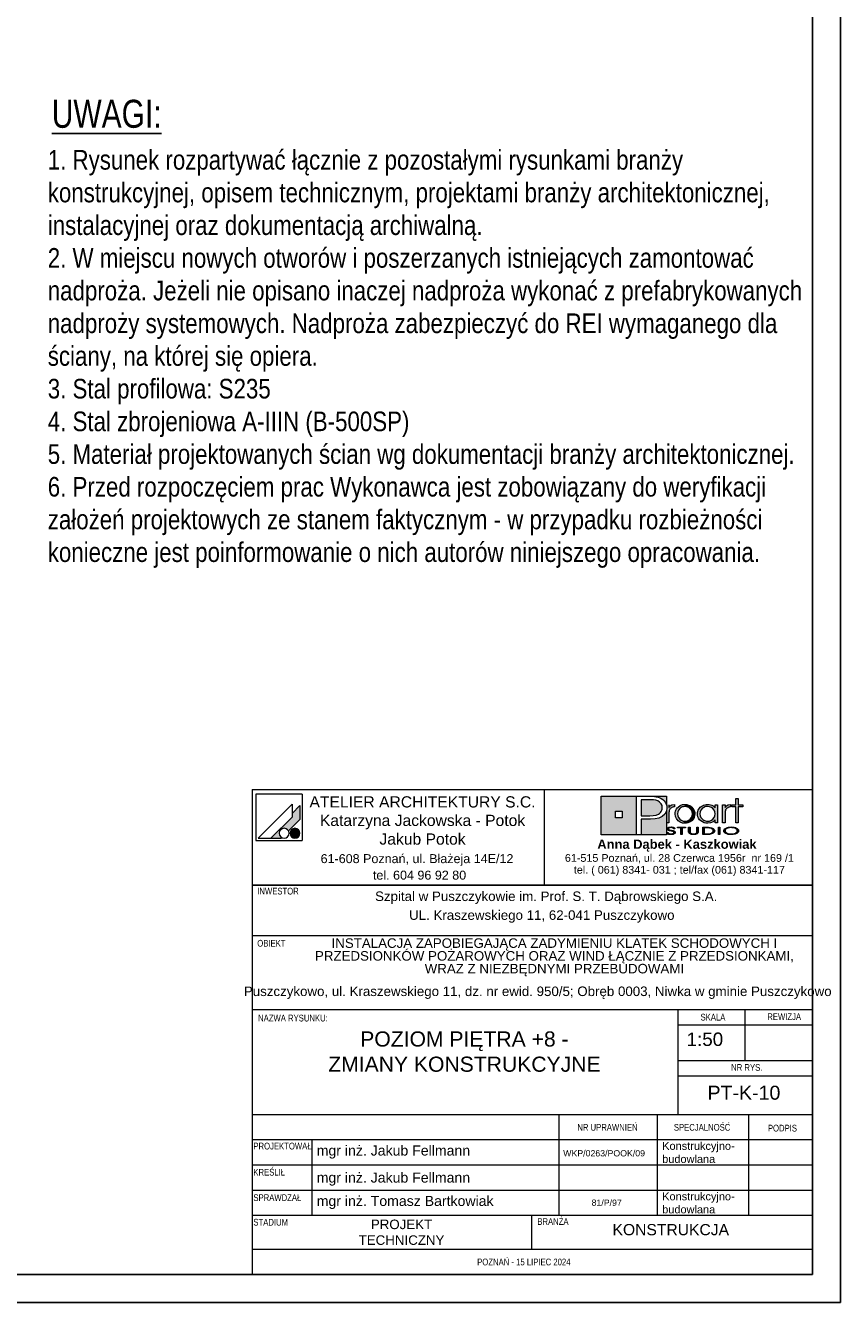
# Model space of a CAD drawing. Header units: metres. Extents: x -5222 to 1778, y -168 to 2848.
# Tile 12 of 16: x 1051 to 1778, y -168 to 972. Entities that reach past the tile are written whole.
import ezdxf

# ---------------------------------------------------------------- set-up
doc = ezdxf.new("R2010")
doc.units = ezdxf.units.M
doc.header["$LTSCALE"] = 50
doc.header["$MEASUREMENT"] = 0
for name, color, linetype in [('A_Arkusz', 7, 'Continuous'), ('BS_ram', 2, 'Continuous'), ('BZ_txg', 3, 'Continuous'), ('BZ_txs', 2, 'Continuous')]:
    doc.layers.add(name, color=color, linetype=linetype)
doc.styles.add('BIKTG', font='bikromsw.shx', dxfattribs={"width": 0.85})
doc.styles.add('BIKTS', font='bikromsw.shx', dxfattribs={"width": 0.85})
doc.styles.add('GENERATED_STYLE_1', font='arial.ttf')
doc.styles.add('GENERATED_STYLE_2', font='txt')
doc.styles.add('GENERATED_STYLE_3', font='txt')

msp = doc.modelspace()

# ---------------------------------------------------------------- hatches: boundary and pattern name
at = {"layer": 'A_Arkusz', "linetype": 'Continuous', "lineweight": 15, "ltscale": 1000}
for points in [[(1295.985, 275.678), (1288.949, 268.642), (1288.949, 265.402), (1270.12, 246.573), (1279.17, 246.573), (1279.742, 247.146), (1279.079, 247.605), (1278.536, 248.149), (1278.095, 248.779), (1277.77, 249.475), (1277.571, 250.218), (1277.504, 250.984), (1277.571, 251.75), (1277.77, 252.492), (1278.095, 253.189), (1278.536, 253.819), (1279.079, 254.362), (1279.709, 254.803), (1280.406, 255.128), (1281.148, 255.327), (1281.914, 255.394), (1282.68, 255.327), (1283.423, 255.128), (1284.119, 254.803), (1284.749, 254.362), (1285.293, 253.819), (1285.752, 253.156), (1295.985, 263.389), (1295.985, 264.91)], [(1295.985, 263.389), (1295.985, 275.678), (1288.949, 268.642), (1288.949, 265.402), (1270.12, 246.573), (1279.17, 246.573), (1279.742, 247.146, -1.31477704), (1285.752, 253.156)], [(1625.278, 276.479), (1623.095, 276.479), (1623.095, 260.237), (1625.393, 260.237), (1625.414, 270.048, -0.14531134), (1626.041, 272.305, -0.14032895), (1628.481, 274.251), (1630.228, 274.589), (1630.228, 276.76), (1628.043, 276.398), (1626.393, 275.498), (1625.278, 274.059)], [(1630.778, 268.419), (1630.859, 269.501), (1631.101, 270.577), (1631.506, 271.648), (1632.054, 272.661), (1632.725, 273.572), (1633.517, 274.381), (1635.358, 275.691), (1637.395, 276.489), (1639.625, 276.776), (1639.73, 276.766), (1639.617, 274.919), (1638.811, 274.865), (1637.97, 274.694), (1637.133, 274.409), (1636.335, 274.025), (1635.604, 273.552), (1634.944, 272.991), (1633.842, 271.619), (1633.181, 270.069), (1632.962, 268.338), (1633.185, 266.538), (1633.857, 264.946), (1634.978, 263.565), (1636.37, 262.524), (1637.931, 261.901), (1638.813, 261.795), (1638.7, 259.948), (1637.379, 260.101), (1635.337, 260.885), (1633.517, 262.19), (1631.995, 263.995), (1631.082, 266.072)], [(1639.618, 274.939), (1641.389, 274.683), (1642.979, 274.012), (1644.426, 272.909), (1645.471, 271.605), (1646.097, 270.103), (1646.306, 268.403), (1646.156, 267.138), (1648.208, 266.353), (1648.319, 266.694), (1648.489, 268.321), (1648.396, 269.508), (1648.116, 270.681), (1647.62, 271.893), (1646.823, 273.192), (1645.771, 274.358), (1644.495, 275.336), (1642.954, 276.136), (1641.388, 276.599), (1639.73, 276.766)], [(1678.684, 274.251), (1678.245, 274.058), (1677.798, 273.798), (1677.343, 273.47), (1676.757, 272.948), (1676.303, 272.407), (1675.98, 271.845), (1675.766, 271.219), (1675.638, 270.478), (1675.596, 269.619), (1675.596, 260.237), (1673.298, 260.237), (1673.298, 276.378), (1675.482, 276.378), (1675.482, 274.059), (1676.597, 275.498), (1678.247, 276.398), (1680.432, 276.76), (1680.432, 274.589), (1679.752, 274.508), (1679.169, 274.396)], [(1687.215, 260.237), (1685.033, 260.237), (1685.033, 274.523), (1681.475, 274.523), (1681.475, 276.378), (1685.033, 276.378), (1685.033, 282.051), (1687.215, 282.051), (1687.215, 276.378), (1691.261, 276.378), (1691.261, 274.523), (1687.215, 274.523)], [(1642.284, 260.245), (1640.973, 259.941), (1639.642, 259.839), (1638.7, 259.948), (1638.813, 261.795), (1639.659, 261.693), (1641.406, 261.908), (1642.979, 262.552), (1644.375, 263.625), (1645.448, 265.003), (1646.092, 266.596), (1646.156, 267.138), (1648.208, 266.353), (1647.809, 265.128), (1646.959, 263.625), (1646.017, 262.476), (1644.889, 261.517), (1643.573, 260.75)], [(1289.782, 254.995), (1293.084, 246.839, -0.39153016), (1287.593, 249.127, -0.41896751)], [(1289.782, 254.995), (1293.084, 246.839, 0.45566332), (1295.443, 253.085, 0.39040178)], [(1624.622, 251.702), (1623.27, 251.702), (1623.374, 251.267), (1623.612, 250.879), (1623.984, 250.541), (1624.376, 250.304), (1624.784, 250.127), (1625.102, 250.023), (1625.367, 249.941), (1626.001, 249.815), (1626.661, 249.745), (1627.06, 249.765), (1627.479, 249.744), (1628.246, 249.794), (1629.181, 250), (1629.998, 250.342), (1630.584, 250.743), (1630.936, 251.187), (1631.053, 251.674), (1631.016, 251.949), (1630.889, 252.239), (1630.721, 252.475), (1630.419, 252.752), (1630.161, 252.933), (1629.731, 253.148), (1629.451, 253.255), (1628.972, 253.395), (1628.759, 253.437), (1628.701, 252.675), (1628.918, 252.601), (1629.4, 252.326), (1629.689, 252.007), (1629.786, 251.644), (1629.71, 251.316), (1629.508, 251.052), (1629.101, 250.75), (1628.805, 250.614), (1628.537, 250.519), (1628.066, 250.406), (1627.675, 250.349), (1627.342, 250.327), (1626.963, 250.333), (1626.513, 250.377), (1626.103, 250.458), (1625.761, 250.559), (1625.416, 250.708), (1625.222, 250.818), (1624.938, 251.061), (1624.738, 251.355)], [(1629.423, 254.801), (1630.747, 254.801), (1630.635, 255.283), (1630.299, 255.709), (1629.739, 256.081), (1629.012, 256.369), (1628.179, 256.541), (1627.24, 256.598), (1626.262, 256.538), (1625.398, 256.357), (1624.65, 256.055), (1624.116, 255.695), (1623.795, 255.282), (1623.687, 254.816), (1623.786, 254.363), (1624.082, 253.968), (1624.574, 253.63), (1624.958, 253.46), (1625.307, 253.346), (1625.613, 253.27), (1626.218, 253.157), (1626.765, 253.074), (1627.365, 252.981), (1627.934, 252.88), (1628.32, 252.792), (1628.701, 252.675), (1628.759, 253.437), (1628.188, 253.536), (1627.382, 253.659), (1626.435, 253.824), (1625.981, 253.925), (1625.554, 254.068), (1625.22, 254.272), (1625.02, 254.528), (1624.954, 254.836), (1625.051, 255.179), (1625.262, 255.438), (1625.649, 255.691), (1626.086, 255.864), (1626.582, 255.967), (1627.023, 255.995), (1627.467, 255.981), (1627.93, 255.923), (1628.323, 255.828), (1628.715, 255.668), (1629.076, 255.424), (1629.312, 255.135)], [(1637.244, 249.847), (1635.977, 249.847), (1635.977, 255.881), (1633.071, 255.881), (1633.071, 256.477), (1640.134, 256.477), (1640.134, 255.881), (1637.244, 255.881)], [(1650.217, 250.328), (1649.749, 250.127), (1649.214, 249.964), (1648.59, 249.832), (1647.936, 249.752), (1647.253, 249.726), (1646.316, 249.774), (1645.456, 249.92), (1644.672, 250.163), (1643.716, 250.701), (1643.142, 251.428), (1642.951, 252.344), (1642.951, 256.477), (1644.217, 256.477), (1644.217, 252.344), (1644.288, 251.824), (1644.501, 251.379), (1644.816, 251.05, 0.15426912), (1647.253, 250.367, 0.14972413), (1649.65, 251.009), (1650.005, 251.379)], [(1650.005, 251.379), (1650.217, 251.824), (1650.288, 252.344), (1650.288, 256.477), (1651.554, 256.477), (1651.554, 252.344), (1651.45, 251.643), (1651.139, 251.05), (1650.62, 250.566), (1650.217, 250.328)], [(1656.769, 250.443), (1658.15, 250.443), (1658.15, 249.847), (1655.502, 249.847), (1655.502, 256.477), (1658.15, 256.477), (1658.15, 255.881), (1656.769, 255.881)], [(1659.119, 256.477), (1660.711, 256.416), (1661.733, 256.281), (1661.729, 255.632), (1660.93, 255.762), (1659.85, 255.851), (1658.601, 255.881), (1658.15, 255.881), (1658.15, 256.477)], [(1661.685, 250.009), (1661.571, 249.989), (1660.453, 249.882), (1659.204, 249.847), (1658.15, 249.847), (1658.15, 250.443), (1658.601, 250.443), (1659.377, 250.455), (1660.221, 250.489), (1660.634, 250.513), (1661.273, 250.589), (1661.691, 250.674)], [(1663.304, 255.924), (1664.108, 255.604), (1664.796, 255.22), (1665.367, 254.773), (1665.819, 254.254), (1666.09, 253.715), (1666.181, 253.155), (1666.04, 252.452), (1665.618, 251.793), (1664.915, 251.178), (1664.22, 250.759), (1663.435, 250.421), (1662.559, 250.167), (1661.685, 250.009), (1661.691, 250.674), (1662.378, 250.831), (1663.33, 251.199), (1664.08, 251.672), (1664.544, 252.133), (1664.822, 252.634), (1664.915, 253.174), (1664.81, 253.742), (1664.494, 254.258), (1664.036, 254.666), (1663.365, 255.084), (1662.63, 255.396), (1661.729, 255.632), (1661.733, 256.281), (1662.106, 256.232)], [(1670.836, 249.847), (1669.57, 249.847), (1669.57, 256.477), (1670.836, 256.477)]]:
    msp.add_hatch(color=7, dxfattribs=at).paths.add_polyline_path(points)
at = {"layer": 'A_Arkusz', "linetype": 'Continuous', "lineweight": 5, "ltscale": 1000}
h = msp.add_hatch(color=7, dxfattribs=at)
h.paths.add_polyline_path([(1564.797, 284.021), (1596.541, 284.021), (1596.541, 249.633), (1564.797, 249.633)])
h.paths.add_polyline_path([(1577.788, 270.792), (1583.719, 270.792), (1583.719, 264.8), (1577.788, 264.8)], flags=0)
for points in [[(1608.798, 280.911), (1606.547, 280.925), (1600.631, 280.925), (1600.631, 266.616), (1608.281, 266.616), (1611.398, 266.768), (1613.938, 267.222), (1615.9, 267.975), (1616.923, 268.64), (1617.79, 269.451), (1618.501, 270.409), (1619.035, 271.467), (1619.353, 272.578), (1619.459, 273.745), (1619.177, 275.673), (1618.33, 277.363), (1616.884, 278.831), (1615.373, 279.759), (1613.57, 280.421), (1611.514, 280.796), (1610.453, 280.868)], [(1623.102, 284.021), (1623.095, 276.479), (1622.924, 277.076), (1622.141, 278.604), (1621.138, 279.936), (1619.925, 281.08), (1618.501, 282.035), (1617.134, 282.685), (1615.668, 283.195), (1614.104, 283.565), (1612.343, 283.817), (1608.334, 284.012), (1608.048, 284.018)], [(1600.631, 249.633), (1623.102, 249.633), (1623.102, 270.858), (1621.607, 268.021), (1619.184, 265.911), (1616.399, 264.584), (1613.066, 263.806), (1609.176, 263.537), (1600.631, 263.521)]]:
    msp.add_hatch(color=7, dxfattribs=at).paths.add_polyline_path(points)
at = {"layer": 'A_Arkusz', "linetype": 'Continuous', "lineweight": 15, "ltscale": 1000}
h = msp.add_hatch(color=7, dxfattribs=at)
h.paths.add_polyline_path([(1666.617, 263.068), (1664.771, 261.273), (1662.544, 260.197), (1659.937, 259.839), (1658.296, 259.976), (1656.712, 260.386), (1655.186, 261.072), (1653.871, 261.956), (1652.768, 263.057), (1651.881, 264.377), (1651.293, 265.666), (1650.939, 266.981), (1650.821, 268.321), (1650.891, 269.372), (1651.104, 270.412), (1651.457, 271.441), (1651.94, 272.42), (1652.533, 273.314), (1653.238, 274.125), (1654.155, 274.921), (1655.185, 275.587), (1656.327, 276.121), (1657.498, 276.485), (1658.707, 276.703), (1659.954, 276.776), (1661.299, 276.683), (1662.561, 276.407), (1663.741, 275.947), (1664.817, 275.307), (1665.775, 274.498), (1666.617, 273.52), (1666.617, 274.91), (1666.617, 276.378), (1668.8, 276.378), (1668.8, 270.012), (1668.8, 260.237), (1666.617, 260.237), (1666.617, 261.485)])
h.paths.add_polyline_path([(1657.024, 274.257, 0.47107729), (1654.075, 264.84, 0.49472377), (1664.956, 264.02, 0.38725775), (1664.766, 272.84, 0.31404201)], flags=0)
h = msp.add_hatch(color=7, dxfattribs=at)
h.paths.add_polyline_path([(1680.909, 256.598, 0.13099109), (1675.753, 255.351, 0.25065791), (1674.219, 253.198, 0.25061745), (1675.45, 251.177, 0.14135121), (1680.928, 249.726, 0.11772257), (1685.859, 250.858, 0.24590493), (1687.598, 253.165, 0.23736576), (1686.376, 255.144, 0.14388747)])
h.paths.add_polyline_path([(1680.909, 256.002, 0.12859728), (1677.04, 255.141), (1676.579, 254.859), (1676.222, 254.572), (1675.883, 254.209), (1675.663, 253.866), (1675.543, 253.559), (1675.486, 253.185), (1675.634, 252.496), (1676.079, 251.869), (1676.891, 251.266, 0.12697419), (1680.928, 250.322, 0.1132136), (1684.737, 251.158), (1685.438, 251.616), (1685.851, 251.994), (1686.118, 252.369), (1686.278, 252.756), (1686.332, 253.155), (1686.246, 253.663), (1685.991, 254.148), (1685.565, 254.612), (1684.9, 255.072, 0.11716039)], flags=0)

# ---------------------------------------------------------------- linework, layer by layer
at = {"layer": 'A_Arkusz', "color": 7, "linetype": 'Continuous', "lineweight": 15, "ltscale": 1000}
for p, q in [((1253.472, 289.985), (1253.472, 204.61)), ((1253.472, 289.974), (1753.472, 289.974)), ((1256.7, 285.716), (1256.7, 244.407)), ((1298.009, 285.716), (1256.7, 285.716)), ((1298.009, 285.716), (1298.009, 244.407)), ((1514.061, 289.985), (1514.061, 204.61)), ((1288.949, 276.878), (1258.645, 246.573)), ((1288.949, 276.878), (1288.949, 265.402)), ((1295.985, 275.678), (1288.949, 268.642)), ((1295.985, 275.678), (1295.985, 264.91)), ((1564.797, 284.021), (1623.102, 284.021)), ((1564.797, 249.633), (1564.797, 284.021)), ((1596.541, 249.633), (1596.541, 284.021)), ((1596.541, 284.021), (1607.924, 284.021)), ((1600.631, 280.925), (1600.631, 266.616)), ((1606.547, 280.925), (1600.631, 280.925)), ((1608.798, 280.911), (1606.547, 280.925)), ((1607.924, 284.021), (1610.283, 283.97)), ((1610.453, 280.868), (1608.798, 280.911)), ((1610.283, 283.97), (1612.343, 283.817)), ((1611.514, 280.796), (1610.453, 280.868)), ((1613.57, 280.421), (1611.514, 280.796)), ((1612.343, 283.817), (1614.104, 283.565)), ((1615.373, 279.759), (1613.57, 280.421)), ((1614.104, 283.565), (1615.668, 283.195)), ((1616.919, 278.81), (1615.373, 279.759)), ((1615.668, 283.195), (1617.134, 282.685)), ((1618.33, 277.363), (1616.919, 278.81)), ((1617.134, 282.685), (1618.501, 282.035)), ((1619.177, 275.673), (1618.33, 277.363)), ((1618.501, 282.035), (1619.925, 281.08)), ((1619.459, 273.745), (1619.177, 275.673)), ((1619.353, 272.578), (1619.459, 273.745)), ((1619.925, 281.08), (1621.138, 279.936)), ((1621.138, 279.936), (1622.141, 278.604)), ((1622.141, 278.604), (1622.924, 277.076)), ((1622.924, 277.076), (1623.393, 275.438)), ((1623.549, 273.693), (1623.063, 270.615)), ((1623.102, 284.021), (1623.095, 276.378)), ((1623.393, 275.438), (1623.549, 273.693)), ((1625.278, 276.378), (1625.278, 274.059)), ((1625.278, 274.059), (1626.393, 275.498)), ((1626.393, 275.498), (1628.043, 276.398)), ((1627.14, 273.47), (1626.553, 272.948)), ((1627.594, 273.798), (1627.14, 273.47)), ((1628.041, 274.058), (1627.594, 273.798)), ((1628.481, 274.251), (1628.041, 274.058)), ((1628.043, 276.398), (1630.228, 276.76)), ((1628.966, 274.396), (1628.481, 274.251)), ((1629.549, 274.508), (1628.966, 274.396)), ((1630.228, 274.589), (1629.549, 274.508)), ((1630.228, 276.76), (1630.228, 274.589)), ((1632.054, 272.661), (1632.725, 273.572)), ((1632.725, 273.572), (1633.517, 274.381)), ((1633.517, 274.381), (1635.358, 275.691)), ((1635.604, 273.552), (1634.944, 272.991)), ((1635.358, 275.691), (1637.395, 276.489)), ((1636.335, 274.025), (1635.604, 273.552)), ((1637.133, 274.409), (1636.335, 274.025)), ((1637.97, 274.694), (1637.133, 274.409)), ((1637.395, 276.489), (1639.625, 276.776)), ((1638.811, 274.865), (1637.97, 274.694)), ((1639.659, 274.921), (1638.811, 274.865)), ((1639.625, 276.776), (1641.331, 276.616)), ((1641.389, 274.683), (1639.659, 274.921)), ((1641.331, 276.616), (1642.954, 276.136)), ((1642.979, 274.012), (1641.389, 274.683)), ((1642.954, 276.136), (1644.495, 275.336)), ((1644.426, 272.909), (1642.979, 274.012)), ((1644.495, 275.336), (1645.771, 274.358)), ((1645.771, 274.358), (1646.823, 273.192)), ((1652.533, 273.314), (1653.238, 274.125)), ((1653.238, 274.125), (1654.155, 274.921)), ((1654.155, 274.921), (1655.185, 275.587)), ((1656.505, 274.049), (1655.038, 272.958)), ((1655.185, 275.587), (1656.327, 276.121)), ((1656.327, 276.121), (1657.498, 276.485)), ((1658.132, 274.703), (1656.505, 274.049)), ((1657.498, 276.485), (1658.707, 276.703)), ((1659.92, 274.921), (1658.132, 274.703)), ((1658.707, 276.703), (1659.954, 276.776)), ((1661.703, 274.68), (1659.92, 274.921)), ((1659.954, 276.776), (1661.299, 276.683)), ((1661.299, 276.683), (1662.561, 276.407)), ((1663.293, 274.02), (1661.703, 274.68)), ((1662.561, 276.407), (1663.741, 275.947)), ((1664.687, 272.941), (1663.293, 274.02)), ((1663.741, 275.947), (1664.817, 275.307)), ((1664.817, 275.307), (1665.775, 274.498)), ((1665.775, 274.498), (1666.617, 273.52)), ((1666.617, 273.52), (1666.617, 276.378)), ((1666.617, 276.378), (1668.8, 276.378)), ((1668.8, 276.378), (1668.8, 260.237)), ((1673.298, 260.237), (1673.298, 276.378)), ((1673.298, 276.378), (1675.482, 276.378)), ((1675.482, 276.378), (1675.482, 274.059)), ((1675.482, 274.059), (1676.597, 275.498)), ((1676.597, 275.498), (1678.247, 276.398)), ((1677.343, 273.47), (1676.757, 272.948)), ((1677.798, 273.798), (1677.343, 273.47)), ((1678.245, 274.058), (1677.798, 273.798)), ((1678.684, 274.251), (1678.245, 274.058)), ((1678.247, 276.398), (1680.432, 276.76)), ((1679.169, 274.396), (1678.684, 274.251)), ((1679.752, 274.508), (1679.169, 274.396)), ((1680.432, 274.589), (1679.752, 274.508)), ((1680.432, 276.76), (1680.432, 274.589)), ((1681.475, 274.523), (1681.475, 276.378)), ((1681.475, 276.378), (1685.033, 276.378)), ((1685.033, 274.523), (1681.475, 274.523)), ((1685.033, 276.378), (1685.033, 282.051)), ((1685.033, 282.051), (1687.215, 282.051)), ((1685.033, 260.237), (1685.033, 274.523)), ((1687.215, 282.051), (1687.215, 276.378)), ((1687.215, 276.378), (1691.261, 276.378)), ((1691.261, 274.523), (1687.215, 274.523)), ((1687.215, 274.523), (1687.215, 260.237)), ((1691.261, 276.378), (1691.261, 274.523)), ((1288.949, 265.402), (1270.12, 246.573)), ((1295.985, 263.389), (1285.752, 253.156)), ((1295.985, 264.91), (1295.985, 263.389)), ((1577.788, 270.792), (1583.719, 270.792)), ((1577.788, 270.792), (1583.719, 270.792)), ((1577.788, 264.8), (1577.788, 270.792)), ((1583.719, 264.8), (1577.788, 264.8)), ((1583.719, 270.792), (1583.719, 264.8)), ((1583.719, 270.792), (1583.719, 264.8)), ((1600.631, 266.616), (1608.281, 266.616)), ((1600.631, 263.521), (1600.631, 249.633)), ((1608.933, 263.521), (1600.631, 263.521)), ((1608.281, 266.616), (1611.398, 266.768)), ((1612.982, 263.787), (1608.933, 263.521)), ((1611.398, 266.768), (1613.938, 267.222)), ((1616.399, 264.584), (1612.982, 263.787)), ((1613.938, 267.222), (1615.9, 267.975)), ((1615.9, 267.975), (1616.923, 268.64)), ((1619.184, 265.911), (1616.399, 264.584)), ((1616.923, 268.64), (1617.79, 269.451)), ((1617.79, 269.451), (1618.501, 270.409)), ((1618.501, 270.409), (1619.035, 271.467)), ((1619.035, 271.467), (1619.353, 272.578)), ((1621.607, 268.021), (1619.184, 265.911)), ((1623.063, 270.615), (1621.607, 268.021)), ((1623.102, 270.684), (1623.102, 249.633)), ((1625.435, 270.478), (1625.393, 269.619)), ((1625.393, 269.619), (1625.393, 260.237)), ((1625.562, 271.219), (1625.435, 270.478)), ((1625.777, 271.845), (1625.562, 271.219)), ((1626.099, 272.407), (1625.777, 271.845)), ((1626.553, 272.948), (1626.099, 272.407)), ((1630.778, 268.419), (1630.859, 269.501)), ((1631.082, 266.072), (1630.778, 268.419)), ((1630.859, 269.501), (1631.101, 270.577)), ((1631.995, 263.995), (1631.082, 266.072)), ((1631.101, 270.577), (1631.506, 271.648)), ((1631.506, 271.648), (1632.054, 272.661)), ((1633.517, 262.19), (1631.995, 263.995)), ((1633.181, 270.069), (1632.962, 268.338)), ((1632.962, 268.338), (1633.185, 266.538)), ((1633.842, 271.619), (1633.181, 270.069)), ((1633.185, 266.538), (1633.857, 264.946)), ((1635.337, 260.885), (1633.517, 262.19)), ((1634.944, 272.991), (1633.842, 271.619)), ((1633.857, 264.946), (1634.978, 263.565)), ((1634.978, 263.565), (1636.37, 262.524)), ((1636.37, 262.524), (1637.931, 261.901)), ((1641.406, 261.908), (1642.979, 262.552)), ((1642.979, 262.552), (1644.375, 263.625)), ((1644.375, 263.625), (1645.448, 265.003)), ((1645.471, 271.605), (1644.426, 272.909)), ((1646.017, 262.476), (1644.889, 261.517)), ((1645.448, 265.003), (1646.092, 266.596)), ((1646.097, 270.103), (1645.471, 271.605)), ((1646.959, 263.625), (1646.017, 262.476)), ((1646.092, 266.596), (1646.306, 268.403)), ((1646.306, 268.403), (1646.097, 270.103)), ((1646.823, 273.192), (1647.652, 271.84)), ((1647.809, 265.128), (1646.959, 263.625)), ((1647.652, 271.84), (1648.116, 270.681)), ((1648.319, 266.694), (1647.809, 265.128)), ((1648.116, 270.681), (1648.396, 269.508)), ((1648.489, 268.321), (1648.319, 266.694)), ((1648.396, 269.508), (1648.489, 268.321)), ((1650.821, 268.321), (1650.891, 269.372)), ((1650.939, 266.981), (1650.821, 268.321)), ((1650.891, 269.372), (1651.104, 270.412)), ((1651.293, 265.666), (1650.939, 266.981)), ((1651.104, 270.412), (1651.457, 271.441)), ((1651.881, 264.377), (1651.293, 265.666)), ((1651.457, 271.441), (1651.94, 272.42)), ((1652.768, 263.057), (1651.881, 264.377)), ((1651.94, 272.42), (1652.533, 273.314)), ((1653.871, 261.956), (1652.768, 263.057)), ((1653.229, 270.073), (1653.004, 268.419)), ((1653.004, 268.419), (1653.22, 266.668)), ((1653.22, 266.668), (1653.869, 265.103)), ((1653.907, 271.587), (1653.229, 270.073)), ((1653.869, 265.103), (1654.952, 263.723)), ((1655.038, 272.958), (1653.907, 271.587)), ((1654.952, 263.723), (1655.622, 263.139)), ((1655.622, 263.139), (1656.381, 262.644)), ((1656.381, 262.644), (1657.227, 262.239)), ((1657.227, 262.239), (1658.12, 261.935)), ((1661.678, 261.912), (1663.256, 262.566)), ((1663.256, 262.566), (1664.669, 263.657)), ((1664.669, 263.657), (1665.752, 265.027)), ((1665.76, 271.573), (1664.687, 272.941)), ((1666.617, 263.068), (1664.771, 261.273)), ((1665.752, 265.027), (1666.401, 266.572)), ((1666.403, 270.022), (1665.76, 271.573)), ((1666.401, 266.572), (1666.617, 268.294)), ((1666.617, 268.294), (1666.403, 270.022)), ((1666.617, 260.237), (1666.617, 263.068)), ((1675.638, 270.478), (1675.596, 269.619)), ((1675.596, 269.619), (1675.596, 260.237)), ((1675.766, 271.219), (1675.638, 270.478)), ((1675.98, 271.845), (1675.766, 271.219)), ((1676.303, 272.407), (1675.98, 271.845)), ((1676.757, 272.948), (1676.303, 272.407)), ((1625.393, 260.237), (1623.095, 260.237)), ((1623.374, 251.267), (1623.27, 251.702)), ((1623.27, 251.702), (1624.622, 251.702)), ((1623.612, 250.879), (1623.374, 251.267)), ((1623.984, 250.541), (1623.612, 250.879)), ((1623.687, 254.816), (1623.795, 255.282)), ((1623.786, 254.363), (1623.687, 254.816)), ((1624.082, 253.968), (1623.786, 254.363)), ((1623.795, 255.282), (1624.116, 255.695)), ((1624.574, 253.63), (1624.082, 253.968)), ((1624.116, 255.695), (1624.65, 256.055)), ((1624.847, 253.501), (1624.574, 253.63)), ((1624.622, 251.702), (1624.738, 251.355)), ((1624.65, 256.055), (1625.398, 256.357)), ((1624.738, 251.355), (1624.938, 251.061)), ((1625.145, 253.391), (1624.847, 253.501)), ((1624.938, 251.061), (1625.222, 250.818)), ((1625.031, 255.153), (1624.954, 254.836)), ((1624.954, 254.836), (1625.02, 254.528)), ((1625.02, 254.528), (1625.22, 254.272)), ((1625.262, 255.438), (1625.031, 255.153)), ((1625.468, 253.301), (1625.145, 253.391)), ((1625.22, 254.272), (1625.554, 254.068)), ((1625.222, 250.818), (1625.467, 250.679)), ((1625.649, 255.691), (1625.262, 255.438)), ((1625.398, 256.357), (1626.262, 256.538)), ((1625.467, 250.679), (1625.761, 250.559)), ((1625.858, 253.218), (1625.468, 253.301)), ((1625.554, 254.068), (1625.981, 253.925)), ((1626.086, 255.864), (1625.649, 255.691)), ((1626.353, 253.134), (1625.858, 253.218)), ((1625.981, 253.925), (1626.608, 253.785)), ((1626.582, 255.967), (1626.086, 255.864)), ((1626.262, 256.538), (1627.24, 256.598)), ((1626.953, 253.047), (1626.353, 253.134)), ((1627.137, 256.002), (1626.582, 255.967)), ((1626.608, 253.785), (1627.433, 253.65)), ((1627.777, 252.916), (1626.953, 253.047)), ((1627.733, 255.965), (1627.137, 256.002)), ((1627.24, 256.598), (1628.179, 256.541)), ((1627.433, 253.65), (1628.112, 253.549)), ((1628.259, 255.853), (1627.733, 255.965)), ((1628.432, 252.767), (1627.777, 252.916)), ((1628.112, 253.549), (1628.624, 253.464)), ((1628.179, 256.541), (1629.012, 256.369)), ((1628.715, 255.668), (1628.259, 255.853)), ((1628.918, 252.601), (1628.432, 252.767)), ((1628.624, 253.464), (1628.972, 253.395)), ((1629.076, 255.424), (1628.715, 255.668)), ((1628.849, 250.629), (1629.101, 250.75)), ((1629.4, 252.326), (1628.918, 252.601)), ((1628.972, 253.395), (1629.24, 253.325)), ((1629.012, 256.369), (1629.739, 256.081)), ((1629.312, 255.135), (1629.076, 255.424)), ((1629.101, 250.75), (1629.482, 251.018)), ((1629.24, 253.325), (1629.515, 253.234)), ((1629.423, 254.801), (1629.312, 255.135)), ((1629.689, 252.007), (1629.4, 252.326)), ((1630.747, 254.801), (1629.423, 254.801)), ((1629.482, 251.018), (1629.71, 251.316)), ((1629.515, 253.234), (1629.796, 253.122)), ((1629.786, 251.644), (1629.689, 252.007)), ((1629.71, 251.316), (1629.786, 251.644)), ((1629.739, 256.081), (1630.299, 255.709)), ((1629.796, 253.122), (1630.161, 252.933)), ((1630.584, 250.743), (1629.998, 250.342)), ((1630.161, 252.933), (1630.469, 252.717)), ((1630.299, 255.709), (1630.635, 255.283)), ((1630.469, 252.717), (1630.721, 252.475)), ((1630.936, 251.187), (1630.584, 250.743)), ((1630.635, 255.283), (1630.747, 254.801)), ((1630.721, 252.475), (1630.905, 252.216)), ((1630.905, 252.216), (1631.016, 251.949)), ((1631.053, 251.674), (1630.936, 251.187)), ((1631.016, 251.949), (1631.053, 251.674)), ((1633.071, 255.881), (1633.071, 256.477)), ((1633.071, 256.477), (1640.134, 256.477)), ((1635.977, 255.881), (1633.071, 255.881)), ((1637.379, 260.101), (1635.337, 260.885)), ((1635.977, 249.847), (1635.977, 255.881)), ((1640.134, 255.881), (1637.244, 255.881)), ((1637.244, 255.881), (1637.244, 249.847)), ((1639.642, 259.839), (1637.379, 260.101)), ((1637.931, 261.901), (1639.659, 261.693)), ((1640.973, 259.941), (1639.642, 259.839)), ((1639.659, 261.693), (1641.406, 261.908)), ((1640.134, 256.477), (1640.134, 255.881)), ((1642.284, 260.245), (1640.973, 259.941)), ((1643.573, 260.75), (1642.284, 260.245)), ((1642.951, 256.477), (1644.217, 256.477)), ((1642.951, 252.344), (1642.951, 256.477)), ((1643.142, 251.428), (1642.951, 252.344)), ((1643.716, 250.701), (1643.142, 251.428)), ((1644.889, 261.517), (1643.573, 260.75)), ((1644.672, 250.163), (1643.716, 250.701)), ((1644.217, 256.477), (1644.217, 252.344)), ((1644.217, 252.344), (1644.288, 251.824)), ((1644.288, 251.824), (1644.501, 251.379)), ((1644.501, 251.379), (1644.855, 251.009)), ((1644.855, 251.009), (1645.143, 250.823)), ((1645.143, 250.823), (1645.485, 250.665)), ((1645.485, 250.665), (1645.881, 250.536)), ((1648.624, 250.54), (1649.02, 250.668)), ((1649.02, 250.668), (1649.363, 250.824)), ((1649.363, 250.824), (1649.65, 251.009)), ((1649.65, 251.009), (1650.005, 251.379)), ((1650.005, 251.379), (1650.217, 251.824)), ((1650.217, 251.824), (1650.288, 252.344)), ((1650.288, 252.344), (1650.288, 256.477)), ((1650.288, 256.477), (1651.554, 256.477)), ((1651.139, 251.05), (1650.62, 250.566)), ((1651.45, 251.643), (1651.139, 251.05)), ((1651.554, 252.344), (1651.45, 251.643)), ((1651.554, 256.477), (1651.554, 252.344)), ((1655.186, 261.072), (1653.871, 261.956)), ((1656.712, 260.386), (1655.186, 261.072)), ((1655.502, 249.847), (1655.502, 256.477)), ((1655.502, 256.477), (1658.15, 256.477)), ((1655.502, 249.847), (1655.502, 256.477)), ((1655.502, 256.477), (1659.119, 256.477)), ((1658.296, 259.976), (1656.712, 260.386)), ((1658.15, 255.881), (1656.769, 255.881)), ((1656.769, 255.881), (1656.769, 250.443)), ((1658.601, 255.881), (1656.769, 255.881)), ((1656.769, 255.881), (1656.769, 250.443)), ((1658.12, 261.935), (1659.024, 261.754)), ((1658.15, 256.477), (1658.15, 255.881)), ((1659.937, 259.839), (1658.296, 259.976)), ((1659.85, 255.851), (1658.601, 255.881)), ((1659.024, 261.754), (1659.937, 261.693)), ((1659.119, 256.477), (1660.711, 256.416)), ((1660.93, 255.762), (1659.85, 255.851)), ((1659.937, 261.693), (1661.678, 261.912)), ((1662.544, 260.197), (1659.937, 259.839)), ((1660.711, 256.416), (1662.106, 256.232)), ((1661.842, 255.614), (1660.93, 255.762)), ((1661.362, 250.599), (1662.424, 250.842)), ((1662.63, 255.396), (1661.842, 255.614)), ((1662.106, 256.232), (1663.304, 255.924)), ((1662.424, 250.842), (1663.33, 251.199)), ((1664.771, 261.273), (1662.544, 260.197)), ((1663.339, 255.1), (1662.63, 255.396)), ((1663.304, 255.924), (1664.108, 255.604)), ((1663.33, 251.199), (1664.08, 251.672)), ((1663.97, 254.725), (1663.339, 255.1)), ((1664.22, 250.759), (1663.435, 250.421)), ((1664.494, 254.258), (1663.97, 254.725)), ((1664.08, 251.672), (1664.544, 252.133)), ((1664.108, 255.604), (1664.796, 255.22)), ((1664.915, 251.178), (1664.22, 250.759)), ((1664.81, 253.742), (1664.494, 254.258)), ((1664.544, 252.133), (1664.822, 252.634)), ((1664.796, 255.22), (1665.367, 254.773)), ((1664.915, 253.174), (1664.81, 253.742)), ((1664.822, 252.634), (1664.915, 253.174)), ((1665.618, 251.793), (1664.915, 251.178)), ((1665.367, 254.773), (1665.819, 254.254)), ((1666.04, 252.452), (1665.618, 251.793)), ((1665.819, 254.254), (1666.09, 253.715)), ((1666.181, 253.155), (1666.04, 252.452)), ((1666.09, 253.715), (1666.181, 253.155)), ((1668.8, 260.237), (1666.617, 260.237)), ((1669.57, 249.847), (1669.57, 256.477)), ((1669.57, 256.477), (1670.836, 256.477)), ((1669.57, 249.847), (1669.57, 256.477)), ((1669.57, 256.477), (1670.836, 256.477)), ((1670.836, 256.477), (1670.836, 249.847)), ((1670.836, 256.477), (1670.836, 249.847)), ((1675.596, 260.237), (1673.298, 260.237)), ((1674.219, 253.198), (1674.314, 253.765)), ((1674.289, 252.677), (1674.219, 253.198)), ((1674.498, 252.181), (1674.289, 252.677)), ((1674.314, 253.765), (1674.598, 254.313)), ((1674.848, 251.712), (1674.498, 252.181)), ((1674.598, 254.313), (1675.072, 254.841)), ((1675.45, 251.177), (1674.848, 251.712)), ((1675.072, 254.841), (1675.753, 255.351)), ((1676.221, 250.714), (1675.45, 251.177)), ((1675.53, 253.525), (1675.486, 253.185)), ((1675.486, 253.185), (1675.634, 252.496)), ((1675.663, 253.866), (1675.53, 253.525)), ((1675.634, 252.496), (1676.079, 251.869)), ((1675.883, 254.209), (1675.663, 253.866)), ((1675.753, 255.351), (1676.601, 255.786)), ((1676.193, 254.548), (1675.883, 254.209)), ((1676.079, 251.869), (1676.818, 251.304)), ((1676.579, 254.859), (1676.193, 254.548)), ((1677.163, 250.322), (1676.221, 250.714)), ((1677.04, 255.141), (1676.579, 254.859)), ((1676.601, 255.786), (1677.614, 256.147)), ((1676.818, 251.304), (1677.362, 251.022)), ((1678.185, 255.619), (1677.04, 255.141)), ((1677.362, 251.022), (1677.969, 250.784)), ((1677.614, 256.147), (1678.647, 256.391)), ((1677.969, 250.784), (1678.641, 250.59)), ((1679.475, 255.906), (1678.185, 255.619)), ((1678.647, 256.391), (1679.745, 256.542)), ((1680.909, 256.002), (1679.475, 255.906)), ((1679.745, 256.542), (1680.909, 256.598)), ((1680.909, 256.598), (1682.226, 256.532)), ((1681.791, 255.961), (1680.909, 256.002)), ((1682.624, 255.853), (1681.791, 255.961)), ((1682.226, 256.532), (1683.475, 256.333)), ((1683.407, 255.677), (1682.624, 255.853)), ((1683.013, 250.548), (1683.972, 250.828)), ((1684.26, 255.387), (1683.407, 255.677)), ((1683.475, 256.333), (1684.655, 256.002)), ((1683.972, 250.828), (1684.737, 251.158)), ((1684.979, 255.033), (1684.26, 255.387)), ((1684.655, 256.002), (1685.601, 255.608)), ((1684.737, 251.158), (1685.363, 251.547)), ((1685.565, 254.612), (1684.979, 255.033)), ((1687.215, 260.237), (1685.033, 260.237)), ((1685.859, 250.858), (1685.22, 250.541)), ((1685.363, 251.547), (1685.851, 251.994)), ((1685.991, 254.148), (1685.565, 254.612)), ((1685.601, 255.608), (1686.376, 255.144)), ((1685.851, 251.994), (1686.118, 252.369)), ((1686.825, 251.55), (1685.859, 250.858)), ((1686.246, 253.663), (1685.991, 254.148)), ((1686.118, 252.369), (1686.278, 252.756)), ((1686.332, 253.155), (1686.246, 253.663)), ((1686.278, 252.756), (1686.332, 253.155)), ((1686.376, 255.144), (1686.98, 254.612)), ((1687.405, 252.319), (1686.825, 251.55)), ((1686.98, 254.612), (1687.324, 254.147)), ((1687.324, 254.147), (1687.53, 253.665)), ((1687.598, 253.165), (1687.405, 252.319)), ((1687.53, 253.665), (1687.598, 253.165)), ((1256.7, 244.407), (1298.009, 244.407)), ((1258.645, 246.573), (1279.17, 246.573)), ((1279.742, 247.146), (1279.17, 246.573)), ((1623.102, 249.633), (1564.797, 249.633)), ((1600.631, 249.633), (1596.541, 249.633)), ((1624.376, 250.304), (1623.984, 250.541)), ((1624.837, 250.104), (1624.376, 250.304)), ((1625.367, 249.941), (1624.837, 250.104)), ((1625.945, 249.821), (1625.367, 249.941)), ((1625.761, 250.559), (1626.103, 250.458)), ((1626.554, 249.749), (1625.945, 249.821)), ((1626.103, 250.458), (1626.47, 250.383)), ((1626.47, 250.383), (1626.842, 250.337)), ((1627.193, 249.726), (1626.554, 249.749)), ((1626.842, 250.337), (1627.221, 250.322)), ((1628.246, 249.794), (1627.193, 249.726)), ((1627.221, 250.322), (1627.557, 250.335)), ((1627.557, 250.335), (1627.896, 250.374)), ((1627.896, 250.374), (1628.236, 250.439)), ((1628.236, 250.439), (1628.561, 250.525)), ((1629.181, 250), (1628.246, 249.794)), ((1628.561, 250.525), (1628.849, 250.629)), ((1629.998, 250.342), (1629.181, 250)), ((1637.244, 249.847), (1635.977, 249.847)), ((1645.456, 249.92), (1644.672, 250.163)), ((1646.316, 249.774), (1645.456, 249.92)), ((1645.881, 250.536), (1646.319, 250.442)), ((1647.253, 249.726), (1646.316, 249.774)), ((1646.319, 250.442), (1646.776, 250.386)), ((1646.776, 250.386), (1647.253, 250.367)), ((1647.253, 250.367), (1647.729, 250.386)), ((1647.936, 249.752), (1647.253, 249.726)), ((1647.729, 250.386), (1648.187, 250.444)), ((1648.59, 249.832), (1647.936, 249.752)), ((1648.187, 250.444), (1648.624, 250.54)), ((1649.214, 249.964), (1648.59, 249.832)), ((1649.749, 250.127), (1649.214, 249.964)), ((1650.217, 250.328), (1649.749, 250.127)), ((1650.62, 250.566), (1650.217, 250.328)), ((1658.15, 249.847), (1655.502, 249.847)), ((1659.204, 249.847), (1655.502, 249.847)), ((1656.769, 250.443), (1658.15, 250.443)), ((1656.769, 250.443), (1658.601, 250.443)), ((1658.15, 250.443), (1658.15, 249.847)), ((1658.601, 250.443), (1659.714, 250.461)), ((1660.453, 249.882), (1659.204, 249.847)), ((1659.714, 250.461), (1660.634, 250.513)), ((1661.571, 249.989), (1660.453, 249.882)), ((1660.634, 250.513), (1661.362, 250.599)), ((1662.559, 250.167), (1661.571, 249.989)), ((1663.435, 250.421), (1662.559, 250.167)), ((1670.836, 249.847), (1669.57, 249.847)), ((1670.836, 249.847), (1669.57, 249.847)), ((1678.345, 249.991), (1677.163, 250.322)), ((1679.6, 249.792), (1678.345, 249.991)), ((1678.641, 250.59), (1679.381, 250.441)), ((1679.381, 250.441), (1680.143, 250.352)), ((1680.928, 249.726), (1679.6, 249.792)), ((1680.143, 250.352), (1680.928, 250.322)), ((1680.928, 250.322), (1681.998, 250.379)), ((1681.885, 249.762), (1680.928, 249.726)), ((1682.822, 249.872), (1681.885, 249.762)), ((1681.998, 250.379), (1683.013, 250.548)), ((1683.739, 250.056), (1682.822, 249.872)), ((1684.514, 250.274), (1683.739, 250.056)), ((1685.22, 250.541), (1684.514, 250.274)), ((1253.472, 204.61), (1753.472, 204.61)), ((1253.472, 204.61), (1253.472, -142.66)), ((1753.472, 204.61), (1253.472, 204.61)), ((1253.472, 159.61), (1753.472, 159.61)), ((1253.472, 93.611), (1753.472, 93.611)), ((1633.472, 0.155), (1633.472, 93.611)), ((1693.472, 48.133), (1693.472, 93.611)), ((1633.472, 80.004), (1753.472, 80.004)), ((1633.472, 48.133), (1753.472, 48.133)), ((1633.472, 34.526), (1753.472, 34.526)), ((1253.472, 0.155), (1753.472, 0.155)), ((1527.235, -89.845), (1527.235, 0.155)), ((1615.109, -89.845), (1615.109, 0.155)), ((1696.706, -89.845), (1696.706, 0.155)), ((1253.472, -22.345), (1753.472, -22.345)), ((1306.961, -89.845), (1306.961, -22.345)), ((1253.472, -44.845), (1753.472, -44.845)), ((1253.472, -67.345), (1753.472, -67.345)), ((1306.961, -67.345), (1753.472, -67.345)), ((1253.472, -89.845), (1752.778, -89.845)), ((1323.472, -89.845), (1753.472, -89.845)), ((1502.778, -89.845), (1502.778, -120.156)), ((1253.472, -120.156), (1753.472, -120.156)), ((1253.472, -120.156), (1753.472, -120.156))]:
    msp.add_line(p, q, dxfattribs=at)
for centre, start, end in [((1281.914, 250.984), 0, 180), ((1281.914, 250.984), 180, 0), ((1291.575, 250.984), 0, 180), ((1291.575, 250.984), 180, 0)]:
    msp.add_arc(centre, 4.41, start, end, dxfattribs=at)
at = {"layer": 'BS_ram', "color": 1}
msp.add_lwpolyline([(-5221.528, -167.66), (-5221.528, 2802.34), (1778.472, 2802.34), (1778.472, -167.66)], close=True, dxfattribs=at)
at = {"layer": 'BS_ram'}
msp.add_lwpolyline([(-5071.528, -142.66), (-5071.528, 2777.34), (1753.472, 2777.34), (1753.472, -142.66)], close=True, dxfattribs=at)

# ---------------------------------------------------------------- texts
at = {"layer": 'A_Arkusz', "color": 7, "linetype": 'Continuous', "lineweight": 15}
for s, insert, char_height, attachment_point, style in [('\\A1;{\\fArial|b0|i0|c238|p38;ATELIER ARCHITEKTURY S.C.}', (1405.418, 278.896), 9.99959, 5, 'GENERATED_STYLE_1'), ('\\A1;{\\fArial|b0|i0|c238|p38;Katarzyna Jackowska - Potok}', (1405.418, 260.967), 9.99959, 5, 'GENERATED_STYLE_1'), ('\\A1;{\\fArial|b0|i0|c238|p38;Jakub Potok}', (1405.418, 245.754), 9.99959, 5, 'GENERATED_STYLE_1'), ('\\A1;{\\fArial|b1|i0|c238|p38;Anna Dąbek - Kaszkowiak}', (1632.509, 239.969), 8.24945, 5, 'GENERATED_STYLE_3'), ('\\A1;{\\fArial|b0|i0|c238|p38;61-608 Poznań, ul. Błażeja 14E/12}', (1400.496, 227.123), 7.99967, 5, 'GENERATED_STYLE_1'), ('\\A1;{\\fArial|b0|i0|c238|p38;tel. 604 96 92 80}', (1402.743, 213.545), 7.99967, 5, 'GENERATED_STYLE_1'), ('\\A1;{\\fArial Narrow|b0|i0|c238|p34;INWESTOR}', (1257.898, 199.301), 5.99975, 4, 'GENERATED_STYLE_2'), ('\\A1;{\\fArial Narrow|b0|i0|c238|p34;OBIEKT}', (1257.898, 152.787), 5.99975, 4, 'GENERATED_STYLE_2'), ('\\A1;{\\fArial Narrow|b0|i0|c238|p34;NAZWA RYSUNKU:}', (1258.651, 86.023), 5.99975, 4, 'GENERATED_STYLE_2'), ('\\A1;{\\fArial Narrow|b0|i0|c238|p34;SKALA}', (1653.576, 86.838), 5.99975, 4, 'GENERATED_STYLE_2'), ('\\A1;{\\fArial Narrow|b0|i0|c238|p34;REWIZJA}', (1713.145, 87.267), 5.99975, 4, 'GENERATED_STYLE_2'), ('\\A1;{\\fArial Narrow|b0|i0|c238|p34;NR RYS.}', (1680.902, 41.966), 5.99975, 4, 'GENERATED_STYLE_2'), ('\\A1;{\\fArial Narrow|b0|i0|c238|p34;NR UPRAWNIEŃ}', (1543.59, -11.432), 5.99975, 4, 'GENERATED_STYLE_2'), ('\\A1;{\\fArial Narrow|b0|i0|c238|p34;SPECJALNOŚĆ}', (1629.766, -11.434), 5.99975, 4, 'GENERATED_STYLE_2'), ('\\A1;{\\fArial Narrow|b0|i0|c238|p34;PODPIS}', (1713.693, -12.166), 5.99975, 4, 'GENERATED_STYLE_2'), ('\\A1;{\\fArial Narrow|b0|i0|c238|p34;PROJEKTOWAŁ}', (1254.446, -28.185), 5.99975, 4, 'GENERATED_STYLE_2'), ('{\\fArial|b0|i0|c238|p38;mgr inż. Jakub Fellmann}', (1310.971, -33.431), 8.99963, 4, 'GENERATED_STYLE_1'), ('{\\fArial|b0|i0|c238|p38;WKP/0263/POOK/09}', (1530.978, -34.603), 5.6, 4, 'GENERATED_STYLE_1'), ('{\\fArial|b0|i0|c238|p38;Konstrukcyjno-^Jbudowlana}', (1619.37, -33.878), 7, 4, 'GENERATED_STYLE_1'), ('\\A1;{\\fArial Narrow|b0|i0|c238|p34;KREŚLIŁ}', (1254.446, -51.491), 5.99975, 4, 'GENERATED_STYLE_2'), ('{\\fArial|b0|i0|c238|p38;mgr inż. Jakub Fellmann}', (1310.971, -57.564), 8.99963, 4, 'GENERATED_STYLE_1'), ('\\A1;{\\fArial Narrow|b0|i0|c238|p34;SPRAWDZAŁ}', (1254.446, -74.188), 5.99975, 4, 'GENERATED_STYLE_2'), ('{\\fArial|b0|i0|c238|p38;mgr inż. Tomasz Bartkowiak}', (1310.971, -78.431), 8.99963, 4, 'GENERATED_STYLE_1'), ('{\\fArial|b0|i0|c238|p38;81/P/97}', (1556.33, -78.683), 5.6, 4, 'GENERATED_STYLE_1'), ('{\\fArial|b0|i0|c238|p38;Konstrukcyjno-^Jbudowlana}', (1619.37, -78.878), 7, 4, 'GENERATED_STYLE_1'), ('\\A1;{\\fArial Narrow|b0|i0|c238|p34;STADIUM}', (1254.446, -96.121), 5.99975, 4, 'GENERATED_STYLE_2'), ('\\A1;{\\fArial Narrow|b0|i0|c238|p34;BRANŻA}', (1507.898, -95.454), 5.99975, 4, 'GENERATED_STYLE_2'), ('{\\fArial|b0|i0|c238|p38;KONSTRUKCJA}', (1627.009, -102.76), 10, 5, 'GENERATED_STYLE_1'), ('{\\A1;\\fArial Narrow|b0|i0|c238|p34;POZNAŃ - 15 LIPIEC 2024}', (1454.215, -131.59), 5.99975, 4, 'GENERATED_STYLE_2')]:
    msp.add_mtext(s, dxfattribs=dict(at, insert=insert, char_height=char_height, attachment_point=attachment_point, style=style))
at = {"layer": 'A_Arkusz', "color": 7, "linetype": 'Continuous', "lineweight": 15, "attachment_point": 5, "style": 'GENERATED_STYLE_1'}
for s, insert, char_height, line_spacing_factor in [('\\A1;{\\fArial|b0|i0|c238|p38;61-515 Poznań, ul. 28 Czerwca 1956r  nr 169 /1\\P\\fArial|b0|i0|c238|p38;tel. ( 061) 8341- 031 ; tel/fax (061) 8341-117}', (1634.707, 222.63), 6.87454, 0.921129), ('{\\A1;PROJEKT\\PTECHNICZNY}', (1386.685, -105.06), 8.5, 0.990875)]:
    msp.add_mtext(s, dxfattribs=dict(at, insert=insert, char_height=char_height, line_spacing_factor=line_spacing_factor))
at = {"layer": 'A_Arkusz', "color": 7, "linetype": 'Continuous', "style": 'GENERATED_STYLE_1'}
for s, insert, char_height, attachment_point in [('\\A1;{\\fArial|b0|i0|c238|p38;Szpital w Puszczykowie im. Prof. S. T. Dąbrowskiego S.A.}', (1363.063, 193.466), 8.5, 4), ('\\A1;{\\fArial|b0|i0|c238|p38;UL. Kraszewskiego 11, 62-041 Puszczykowo}', (1511.906, 176.689), 8.5, 5), ('POZIOM PIĘTRA +8 - \\PZMIANY KONSTRUKCYJNE ', (1442.804, 56.088), 13.5, 5), ('{\\fArial|b0|i0|c238|p38;1:50}', (1641.134, 67.098), 11.99951, 4), ('PT-K-10', (1692.315, 19.403), 12.5, 5)]:
    msp.add_mtext(s, dxfattribs=dict(at, insert=insert, char_height=char_height, attachment_point=attachment_point))
at = {"layer": 'A_Arkusz', "color": 7, "linetype": 'Continuous', "lineweight": 15, "char_height": 8.5, "attachment_point": 5, "style": 'GENERATED_STYLE_1'}
for s, insert, width, line_spacing_factor in [('\\A1;{\\fArial|b0|i0|c238|p38;INSTALACJA ZAPOBIEGAJĄCA ZADYMIENIU KLATEK SCHODOWYCH I PRZEDSIONKÓW POŻAROWYCH ORAZ WIND ŁĄCZNIE Z PRZEDSIONKAMI, WRAZ Z NIEZBĘDNYMI PRZEBUDOWAMI}', (1523.134, 140.293), 460.67714, 0.804078), ('\\A1;{\\fArial|b0|i0|c238|p38;Puszczykowo, ul. Kraszewskiego 11, dz. nr ewid. 950/5; Obręb 0003, Niwka w gminie Puszczykowo}', (1508.269, 108.69), 500.00455, 0.930574)]:
    msp.add_mtext(s, dxfattribs=dict(at, insert=insert, width=width, line_spacing_factor=line_spacing_factor))
at = {"layer": 'BZ_txg', "style": 'BIKTG', "width": 0.8}
msp.add_text('%%uUWAGI:', height=25, dxfattribs=at).set_placement((1074.458, 880.411))
at = {"layer": 'BZ_txs', "insert": (1070.896, 860.602), "char_height": 17.5, "width": 682.57586, "attachment_point": 1, "style": 'BIKTS'}
msp.add_mtext('1. Rysunek rozpartywać łącznie z pozostałymi rysunkami branży konstrukcyjnej, opisem technicznym, projektami branży architektonicznej, instalacyjnej oraz dokumentacją archiwalną.\\P2. W miejscu nowych otworów i poszerzanych istniejących zamontować nadproża. Jeżeli nie opisano inaczej nadproża wykonać z prefabrykowanych nadproży systemowych. Nadproża zabezpieczyć do REI wymaganego dla ściany, na której się opiera.^J3. Stal profilowa: S235\\P4. Stal zbrojeniowa A-IIIN (B-500SP)^J5. Materiał projektowanych ścian wg dokumentacji branży architektonicznej.\\P6. Przed rozpoczęciem prac Wykonawca jest zobowiązany do weryfikacji założeń projektowych ze stanem faktycznym - w przypadku rozbieżności konieczne jest poinformowanie o nich autorów niniejszego opracowania.', dxfattribs=at)

doc.saveas('drawing.dxf')
